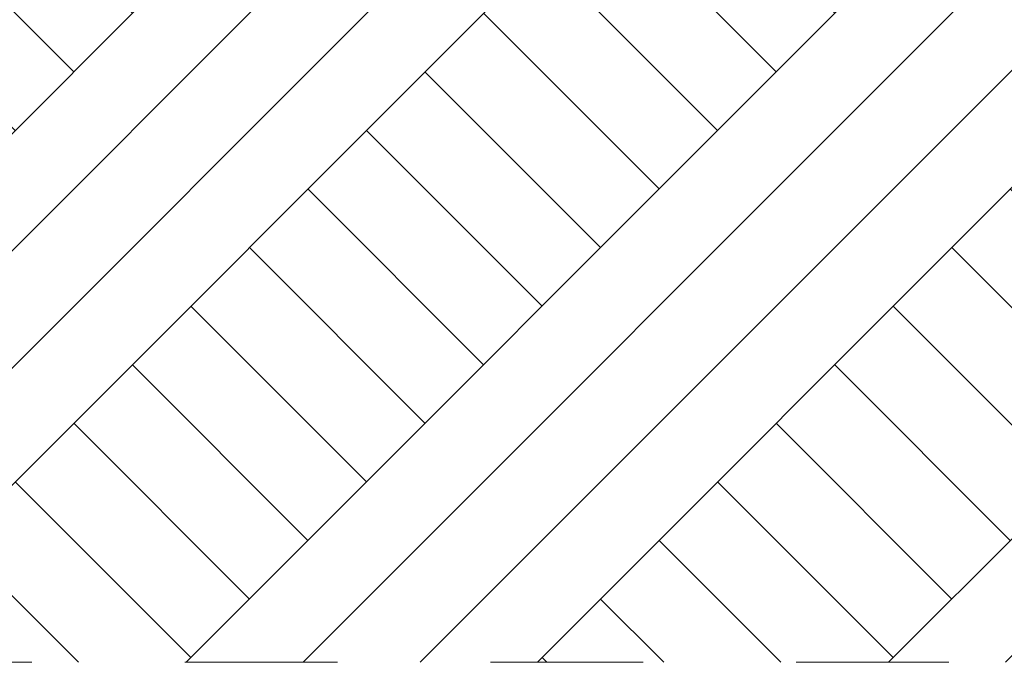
# Model space of a CAD drawing. Header units: millimetres. Extents: x 16408 to 141596, y -21057 to 26364.
# Tile 104 of 144: x 62148 to 63694, y -6534 to -5525. Entities that reach past the tile are written whole.
import ezdxf

# ---------------------------------------------------------------- set-up
doc = ezdxf.new("R2010")
doc.units = ezdxf.units.MM
doc.header["$MEASUREMENT"] = 0
doc.linetypes.add('Przerywana', pattern=[480, 240, -240])
doc.linetypes.add('Wipeout_Contour', pattern=[1000, 0, -1000])
doc.layers.add('0_Nr_pióra__101', color=7, linetype='Continuous', lineweight=5, true_color=0xb2b2b2)
doc.layers.add('0_Nr_pióra__103', color=7, linetype='Continuous', lineweight=5)

msp = doc.modelspace()

# ---------------------------------------------------------------- wipeouts: each hides what was drawn before it
at = {"color": 254, "linetype": 'Wipeout_Contour', "lineweight": 0, "ltscale": 378728.535652}
msp.add_wipeout([(59840.5, -6533.6), (64586.2, -6533.6), (64586.2, -5565.7), (64586.2, -5504.4), (63654.2, -5480), (59840.5, -5380)], dxfattribs=at)

# ---------------------------------------------------------------- next in the draw order: hatches: boundary and pattern name
at = {"layer": '0_Nr_pióra__101', "linetype": 'Continuous', "lineweight": 5, "true_color": 0xb2b2b2}
h = msp.add_hatch(dxfattribs=at)
h.set_pattern_fill('Grunt_0004', color=253, style=0, pattern_type=2)
h.set_pattern_definition([(45, (0, 0), (-275.7716, 275.7716), []), (45, (-91.9, 91.9), (-551.543, 551.543), []), (45, (-183.85, 183.85), (-551.543, 551.543), []), (135, (-275.77, 275.77), (91.92388, 91.92388), [390, -390])])
h.paths.add_polyline_path([(59840.5, -6533.6), (64586.2, -6533.6), (64586.2, -5565.7), (64586.2, -5504.4), (63654.2, -5480), (59840.5, -5380)])

# ---------------------------------------------------------------- next in the draw order: linework, layer by layer
at = {"layer": '0_Nr_pióra__103', "color": 7, "linetype": 'Przerywana', "lineweight": 5}
msp.add_line((56647.1, -6533.6), (65026.5, -6533.6), dxfattribs=at)

doc.saveas('drawing.dxf')
